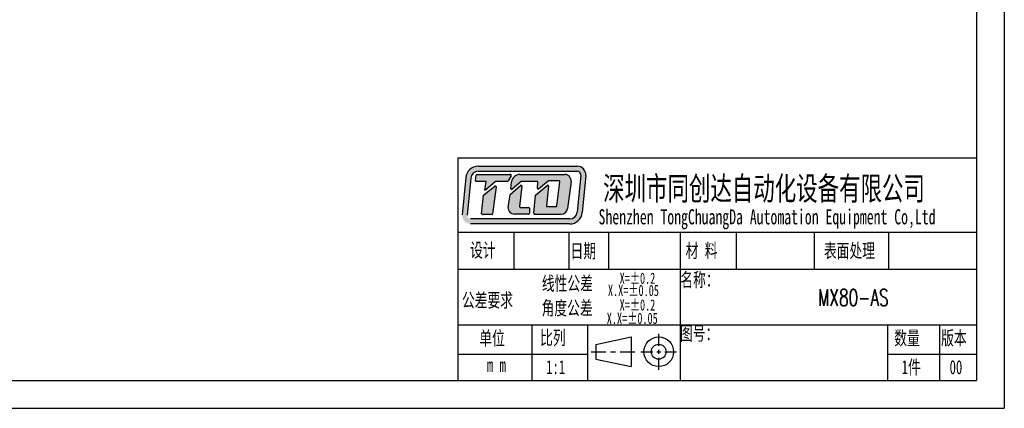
# Model space of a CAD drawing. Header units: millimetres. Extents: x 15158 to 15599, y 321 to 946.
# Tile 1 of 7: x 15320 to 15599, y 321 to 431. Entities that reach past the tile are written whole.
import ezdxf

# ---------------------------------------------------------------- set-up
doc = ezdxf.new("R2010")
doc.units = ezdxf.units.MM
doc.header["$LTSCALE"] = 0.3
doc.layers.add('外框', color=7, linetype='Continuous', lineweight=30)
doc.layers.add('文字', color=3, linetype='Continuous', lineweight=13)
doc.styles.add('SLDTEXTSTYLE2', font='SimSun.ttf')
doc.styles.get("Standard").update_dxf_attribs({"font": 'txt.shx', "width": 0.67, "oblique": 5, "bigfont": 'gbcbig.shx'})

# ---------------------------------------------------------------- blocks, each defined once
blk = doc.blocks.new('Y')
at = {"lineweight": 30}
for p, q in [((-4136.76, 2009.27), (-3862.74, 2009.27)), ((-4154.44, 2003.97), (-3857.44, 2003.97)), ((-4154.44, 2003.97), (-3857.44, 2003.97))]:
    blk.add_line(p, q, dxfattribs=at)
blk = doc.blocks.new('W')
at = {"lineweight": 30}
for p, q in [((-3857.44, 2213.99), (-3857.44, 2003.97)), ((-3857.44, 2213.99), (-3857.44, 2003.97)), ((-3862.74, 2208.69), (-3862.74, 2009.27))]:
    blk.add_line(p, q, dxfattribs=at)
blk.add_blockref('Y', (0, 0))

msp = doc.modelspace()

# ---------------------------------------------------------------- hatches: boundary and pattern name
at = {"layer": '外框'}
h = msp.add_hatch(color=256, dxfattribs=at)
h.dxf.hatch_style = 1
h.paths.add_polyline_path([(15478.295, 389.807), (15450.159, 389.807, 0.3871904), (15446.605, 386.57), (15445.623, 376.051, 0.4417631), (15447.992, 373.45), (15476.144, 373.45, 0.3876272), (15479.698, 376.692), (15480.664, 387.21, 0.4413093)])
h.paths.add_polyline_path([(15478.295, 388.379, -0.4413093), (15479.243, 387.34), (15478.276, 376.823, -0.3876272), (15476.144, 374.877), (15447.992, 374.877, -0.4417631), (15447.044, 375.918), (15448.027, 386.437, -0.3871904), (15450.159, 388.379)], flags=16)
h.paths.add_polyline_path([(15459.257, 387.463, -0.5692565), (15459.466, 387.112), (15458.669, 385.641, -0.2751589), (15458.46, 385.517), (15455.252, 385.517, 0.1785487), (15455.097, 385.46), (15452.186, 382.974), (15451.981, 382.974), (15452.446, 385.52), (15449.62, 385.52, -0.4551699), (15449.384, 385.791), (15449.585, 387.234, -0.3736999), (15449.82, 387.439)], flags=0)
h.paths.add_polyline_path([(15454.851, 384.143, -0.6728841), (15455.233, 383.924), (15454.203, 376.292, -0.3754282), (15453.967, 376.086), (15451.364, 376.086, -0.4451596), (15451.127, 376.349), (15451.674, 381.564, -0.2032664), (15451.764, 381.727)], flags=0)
h.paths.add_polyline_path([(15461.993, 387.464), (15474.73, 387.464, -0.4535474), (15476.499, 385.444), (15475.478, 377.779, -0.3759441), (15473.709, 376.23), (15466.157, 376.23, -0.443757), (15465.92, 376.491), (15466.429, 381.575), (15469.697, 384.351, -0.6781546), (15470.088, 384.144), (15469.483, 378.607, 0.4464345), (15469.72, 378.343), (15472.247, 378.343, 0.3783283), (15472.483, 378.551), (15473.331, 385.355, 0.4510331), (15473.095, 385.622), (15470.122, 385.622, 0.1736567), (15469.971, 385.568), (15467.329, 383.398, -0.6630003), (15466.941, 383.602), (15467.078, 385.238, 0.4388203), (15466.841, 385.496), (15462.512, 385.496, 0.1753949), (15462.36, 385.441), (15459.784, 383.295, -0.6807563), (15459.396, 383.508), (15459.632, 385.382, -0.3779258)], flags=0)
h.paths.add_polyline_path([(15459.26, 381.809), (15462.137, 384.337, -0.6841835), (15462.53, 384.133), (15461.905, 378.384, 0.4462884), (15462.142, 378.121), (15464.451, 378.121, -0.4142136), (15464.689, 377.883), (15464.689, 376.468, -0.4142136), (15464.451, 376.23), (15460.413, 376.23, -0.4294817), (15458.631, 378.107), (15459.182, 381.667, -0.1758286)], flags=0)
h.paths.add_polyline_path([(15459.466, 387.112, 0.5692565), (15459.257, 387.463), (15449.82, 387.439, 0.3736999), (15449.585, 387.234), (15449.384, 385.791, 0.4551699), (15449.62, 385.52), (15452.446, 385.52), (15451.981, 382.974), (15452.186, 382.974), (15455.097, 385.46, -0.1785487), (15455.252, 385.517), (15458.46, 385.517, 0.2751589), (15458.669, 385.641)], flags=0)
h.paths.add_polyline_path([(15455.233, 383.924, 0.6728841), (15454.851, 384.143), (15451.764, 381.727, 0.2032664), (15451.674, 381.564), (15451.127, 376.349, 0.4451596), (15451.364, 376.086), (15453.967, 376.086, 0.3754282), (15454.203, 376.292)], flags=0)
h.paths.add_polyline_path([(15462.53, 384.133, 0.6841835), (15462.137, 384.337), (15459.26, 381.809, 0.1758286), (15459.182, 381.667), (15458.631, 378.107, 0.4294817), (15460.413, 376.23), (15464.451, 376.23, 0.4142136), (15464.689, 376.468), (15464.689, 377.883, 0.4142136), (15464.451, 378.121), (15462.142, 378.121, -0.4462884), (15461.905, 378.384)], flags=0)
h.paths.add_polyline_path([(15474.73, 387.464), (15461.993, 387.464, 0.3779258), (15459.632, 385.382), (15459.396, 383.508, 0.6807563), (15459.784, 383.295), (15462.36, 385.441, -0.1753949), (15462.512, 385.496), (15466.841, 385.496, -0.4388203), (15467.078, 385.238), (15466.941, 383.602, 0.6630003), (15467.329, 383.398), (15469.971, 385.568, -0.1736567), (15470.122, 385.622), (15473.095, 385.622, -0.4510331), (15473.331, 385.355), (15472.483, 378.551, -0.3783283), (15472.247, 378.343), (15469.72, 378.343, -0.4464345), (15469.483, 378.607), (15470.088, 384.144, 0.6781546), (15469.697, 384.351), (15466.429, 381.575), (15465.92, 376.491, 0.443757), (15466.157, 376.23), (15473.709, 376.23, 0.3759441), (15475.478, 377.779), (15476.499, 385.444, 0.4535474)], flags=0)
h = msp.add_hatch(color=256, dxfattribs=at)
h.dxf.hatch_style = 1
h.paths.add_polyline_path([(15459.466, 387.112, 0.5692565), (15459.257, 387.463), (15449.82, 387.439, 0.3736999), (15449.585, 387.234), (15449.384, 385.791, 0.4551699), (15449.62, 385.52), (15452.446, 385.52), (15451.981, 382.974), (15452.186, 382.974), (15455.097, 385.46, -0.1785487), (15455.252, 385.517), (15458.46, 385.517, 0.2751589), (15458.669, 385.641)])
h.paths.add_polyline_path([(15455.233, 383.924, 0.6728841), (15454.851, 384.143), (15451.764, 381.727, 0.2032664), (15451.674, 381.564), (15451.127, 376.349, 0.4451596), (15451.364, 376.086), (15453.967, 376.086, 0.3754282), (15454.203, 376.292)])
h.paths.add_polyline_path([(15462.53, 384.133, 0.6841835), (15462.137, 384.337), (15459.26, 381.809, 0.1758286), (15459.182, 381.667), (15458.631, 378.107, 0.4294817), (15460.413, 376.23), (15464.451, 376.23, 0.4142136), (15464.689, 376.468), (15464.689, 377.883, 0.4142136), (15464.451, 378.121), (15462.142, 378.121, -0.4462884), (15461.905, 378.384)])
h.paths.add_polyline_path([(15474.73, 387.464), (15461.993, 387.464, 0.3779258), (15459.632, 385.382), (15459.396, 383.508, 0.6807563), (15459.784, 383.295), (15462.36, 385.441, -0.1753949), (15462.512, 385.496), (15466.841, 385.496, -0.4388203), (15467.078, 385.238), (15466.941, 383.602, 0.6630003), (15467.329, 383.398), (15469.971, 385.568, -0.1736567), (15470.122, 385.622), (15473.095, 385.622, -0.4510331), (15473.331, 385.355), (15472.483, 378.551, -0.3783283), (15472.247, 378.343), (15469.72, 378.343, -0.4464345), (15469.483, 378.607), (15470.088, 384.144, 0.6781546), (15469.697, 384.351), (15466.429, 381.575), (15465.92, 376.491, 0.443757), (15466.157, 376.23), (15473.709, 376.23, 0.3759441), (15475.478, 377.779), (15476.499, 385.444, 0.4535474)])

# ---------------------------------------------------------------- linework, layer by layer
at = {"layer": '外框', "lineweight": 30}
for p, q in [((15444.364, 392.152), (15591.593, 392.152)), ((15444.364, 392.152), (15444.364, 329.054)), ((15446.605, 386.57), (15445.623, 376.051)), ((15448.027, 386.437), (15447.044, 375.918)), ((15449.384, 385.791), (15449.585, 387.234)), ((15460.219, 371.119), (15460.219, 360.603)), ((15475.913, 371.119), (15475.913, 360.603)), ((15487.131, 371.119), (15487.131, 360.603)), ((15507.462, 371.119), (15507.462, 329.054)), ((15523.355, 371.119), (15523.355, 360.603)), ((15545.537, 371.119), (15545.537, 360.603)), ((15566.616, 371.119), (15566.616, 360.603)), ((15444.364, 360.603), (15591.593, 360.603)), ((15444.364, 344.829), (15591.593, 344.829)), ((15465.397, 344.829), (15465.397, 329.054)), ((15481.172, 344.829), (15481.172, 329.054)), ((15566.354, 344.829), (15566.354, 329.054)), ((15581.077, 344.829), (15581.077, 329.054)), ((15483.496, 339.293), (15493.575, 341.396)), ((15493.575, 341.396), (15493.575, 332.983)), ((15501.383, 338.883), (15501.383, 342.268)), ((15483.496, 339.293), (15483.496, 335.087)), ((15444.364, 336.49), (15481.172, 336.49)), ((15482.199, 337.19), (15486.343, 337.19)), ((15487.725, 337.19), (15489.106, 337.19)), ((15490.488, 337.19), (15494.632, 337.19)), ((15496.305, 337.19), (15499.69, 337.19)), ((15500.818, 337.19), (15501.947, 337.19)), ((15501.383, 336.626), (15501.383, 337.754)), ((15501.383, 332.112), (15501.383, 335.497)), ((15503.075, 337.19), (15506.46, 337.19)), ((15566.354, 336.49), (15591.593, 336.49)), ((15483.496, 335.087), (15493.575, 332.983))]:
    msp.add_line(p, q, dxfattribs=at)
at = {"layer": '外框'}
for p, q in [((15450.159, 389.807), (15478.295, 389.807)), ((15449.82, 387.439), (15459.257, 387.463)), ((15450.159, 388.379), (15478.295, 388.379)), ((15459.466, 387.112), (15458.669, 385.641)), ((15461.993, 387.464), (15474.73, 387.464)), ((15479.243, 387.34), (15478.276, 376.823)), ((15480.664, 387.21), (15479.698, 376.692)), ((15452.446, 385.52), (15449.62, 385.52)), ((15451.764, 381.727), (15454.851, 384.143)), ((15451.981, 382.974), (15452.446, 385.52)), ((15452.186, 382.974), (15451.981, 382.974)), ((15455.097, 385.46), (15452.186, 382.974)), ((15455.233, 383.924), (15454.203, 376.292)), ((15458.46, 385.517), (15455.252, 385.517)), ((15459.26, 381.809), (15462.137, 384.337)), ((15459.396, 383.508), (15459.632, 385.382)), ((15462.36, 385.441), (15459.784, 383.295)), ((15462.53, 384.133), (15461.905, 378.384)), ((15466.841, 385.496), (15462.512, 385.496)), ((15466.429, 381.575), (15469.697, 384.351)), ((15466.941, 383.602), (15467.078, 385.238)), ((15469.971, 385.568), (15467.329, 383.398)), ((15470.088, 384.144), (15469.483, 378.607)), ((15473.095, 385.622), (15470.122, 385.622)), ((15472.483, 378.551), (15473.331, 385.355)), ((15476.499, 385.444), (15475.478, 377.779)), ((15451.127, 376.349), (15451.674, 381.564)), ((15458.631, 378.107), (15459.182, 381.667)), ((15465.92, 376.491), (15466.429, 381.575)), ((15462.142, 378.121), (15464.451, 378.121)), ((15464.689, 377.883), (15464.689, 376.468)), ((15469.72, 378.343), (15472.247, 378.343)), ((15476.144, 374.877), (15447.992, 374.877)), ((15453.967, 376.086), (15451.364, 376.086)), ((15464.451, 376.23), (15460.413, 376.23)), ((15466.157, 376.23), (15473.709, 376.23)), ((15476.144, 373.45), (15447.992, 373.45)), ((15444.364, 371.119), (15591.593, 371.119))]:
    msp.add_line(p, q, dxfattribs=at)
at = {"layer": '外框', "lineweight": 30}
for radius in [4.207, 2.103]:
    msp.add_circle((15501.383, 337.19), radius, dxfattribs=at)
at = {"layer": '外框'}
for centre, radius, start, end in [((15450.159, 386.238), 3.569, 90, 174.66371), ((15478.295, 387.428), 2.379, 354.75075, 90), ((15450.159, 386.238), 2.142, 90, 174.66371), ((15459.257, 387.225), 0.238, 331.53887, 90.14277), ((15461.993, 385.085), 2.379, 90, 172.81149), ((15474.73, 385.679), 1.785, 352.41382, 90), ((15478.295, 387.428), 0.952, 354.75075, 90), ((15454.998, 383.956), 0.238, 352.31021, 128.05413), ((15455.252, 385.279), 0.238, 90, 130.49363), ((15458.46, 385.754), 0.238, 270, 331.53887), ((15459.632, 383.478), 0.238, 172.81149, 309.79279), ((15462.294, 384.159), 0.238, 353.7974, 131.31456), ((15462.512, 385.258), 0.238, 90, 129.79279), ((15466.841, 385.258), 0.238, 355.22864, 90), ((15467.178, 383.582), 0.238, 175.22864, 309.4062), ((15469.851, 384.17), 0.238, 353.76947, 130.34282), ((15470.122, 385.384), 0.238, 90, 129.4062), ((15473.095, 385.384), 0.238, 352.89219, 90), ((15451.911, 381.54), 0.238, 128.05413, 174.01321), ((15459.417, 381.631), 0.238, 131.31456, 171.20377), ((15460.413, 378.014), 1.785, 177.02945, 270), ((15462.142, 378.359), 0.238, 173.7974, 270), ((15464.451, 377.883), 0.238, 0, 90), ((15469.72, 378.581), 0.238, 173.76947, 270), ((15472.247, 378.581), 0.238, 270, 352.89219), ((15473.709, 378.014), 1.785, 270, 352.41382), ((15451.364, 376.324), 0.238, 174.01321, 270), ((15453.967, 376.324), 0.238, 270, 352.31021), ((15464.451, 376.468), 0.238, 270, 0), ((15466.157, 376.468), 0.238, 174.28163, 270), ((15476.144, 377.019), 2.142, 270, 354.75075), ((15476.144, 377.019), 3.569, 270, 354.75075)]:
    msp.add_arc(centre, radius, start, end, dxfattribs=at)
at = {"layer": '外框', "lineweight": 30}
for centre, start, end in [((15449.62, 385.758), 172.10561, 270), ((15449.82, 387.202), 90.14277, 172.10561)]:
    msp.add_arc(centre, 0.238, start, end, dxfattribs=at)

# ---------------------------------------------------------------- block references
at = {"layer": '外框', "lineweight": 25, "xscale": 1.487159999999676, "yscale": 1.487160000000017, "zscale": 1.48716}
msp.add_blockref('W', (21336.104, -2659.056), dxfattribs=at)

# ---------------------------------------------------------------- texts
at = {"layer": '外框', "style": 'SLDTEXTSTYLE2', "width": 0.67}
for s, height, p in [('深圳市同创达自动化设备有限公司', 6.66248, (15485.606, 380.174)), ('Shenzhen TongChuangDa Automation Equipment Co,Ltd', 4.28302, (15484.3, 373.316)), ('设计', 3.9658, (15447.852, 364.017)), ('日期', 3.9658, (15476.357, 363.801)), ('材 料', 3.9658, (15509.031, 363.882)), ('表面处理', 3.9658, (15548.277, 363.882)), ('线性公差', 3.9658, (15468.208, 354.591)), ('X=±0.2', 3.1726, (15490.289, 356.457)), ('名称：', 3.9658, (15507.515, 355.641)), ('X.X=±0.05', 3.1726, (15486.978, 353.009)), ('公差要求', 3.9658, (15445.528, 349.843)), ('角度公差', 3.9658, (15468.144, 347.613)), ('X=±0.2', 3.1726, (15490.289, 348.882)), ('X.X=±0.05', 3.1726, (15486.64, 345.096)), ('图号：', 3.9658, (15507.409, 340.43)), ('单位', 3.9658, (15450.451, 339.069)), ('比列', 3.9658, (15467.712, 339.19)), ('数量', 3.9658, (15568.24, 339.13)), ('版本', 3.9658, (15581.553, 339.13)), (' m m', 3.9658, (15450.773, 331.479)), ('1:1', 3.9658, (15469.417, 330.847)), ('1件', 3.9658, (15570.352, 330.847)), ('00', 3.9658, (15583.947, 330.847))]:
    msp.add_text(s, height=height, dxfattribs=at).set_placement(p)
at = {"layer": '文字', "ltscale": 0.3, "width": 0.67}
msp.add_text('MX80-AS', height=4.7143, dxfattribs=at).set_placement((15546.624, 350.213))

doc.saveas('drawing.dxf')
